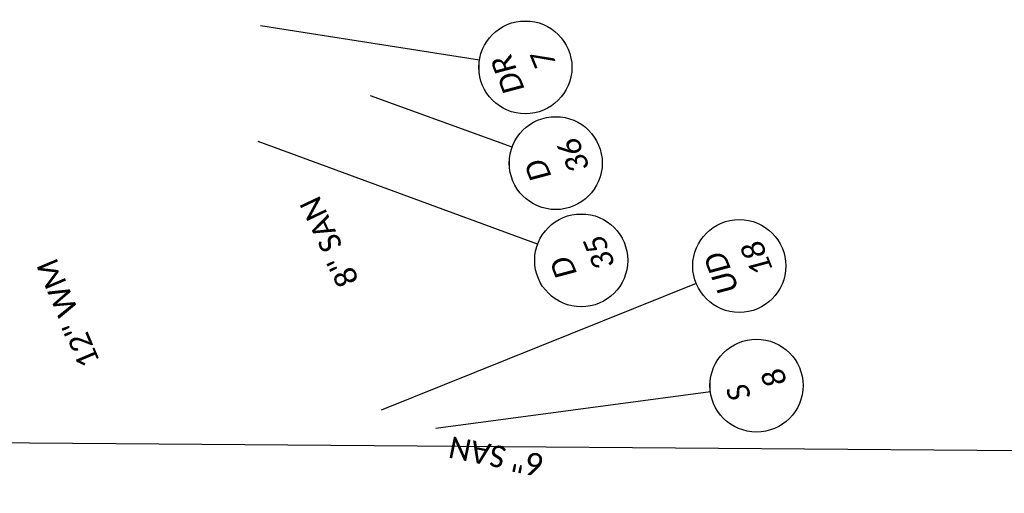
# Model space of a CAD drawing. Header units: feet. Extents: x -5 to 2247819, y -3 to 598692.
# Tile 35 of 84: x 2245684 to 2245811, y 596347 to 596409. Entities that reach past the tile are written whole.
import ezdxf
from ezdxf import colors
from ezdxf.entities.mleader import LeaderData, LeaderLine
from ezdxf.enums import TextEntityAlignment as Align
from ezdxf.math import Vec2, Vec3

# ---------------------------------------------------------------- set-up
doc = ezdxf.new("R2010")
doc.units = ezdxf.units.FT
doc.header["$MEASUREMENT"] = 0
doc.linetypes.add('CONN', pattern=[0.175, 0.1, -0.075])
doc.layers.add('SC_Scratch1', color=7, linetype='Continuous', plot=False)
for name, color, linetype in [('TX_P_20', 7, 'Continuous'), ('UT_X_Sanitary_Text', 7, 'Continuous'), ('UT_X_Water_Text', 7, 'Continuous')]:
    doc.layers.add(name, color=color, linetype=linetype)
doc.styles.add('P_Slanted_Normal', font='calibrii.ttf', dxfattribs={"height": 0.14})
doc.styles.add('Slanted-Normal', font='font31.shx', dxfattribs={"height": 0.14})
doc.styles.add('X_Straight_Normal', font='calibril.ttf', dxfattribs={"height": 0.14})

# ---------------------------------------------------------------- blocks, each defined once
blk = doc.blocks.new('*U1076')
blk.add_wipeout([(-0.298, 0.023), (-0.2955, 0.0451), (-0.2906, 0.0699), (-0.2848, 0.0906), (-0.2772, 0.1119), (-0.2675, 0.1334), (-0.2565, 0.1534), (-0.2448, 0.1715), (-0.2336, 0.1865), (-0.2207, 0.2016), (-0.2056, 0.217), (-0.1877, 0.2327), (-0.1718, 0.2446), (-0.1581, 0.2537), (-0.1415, 0.2633), (-0.124, 0.272), (-0.105, 0.2799), (-0.0838, 0.2869), (-0.058, 0.2932), (-0.0359, 0.2967), (-0.0124, 0.2987), (0, 0.2989), (0.0216, 0.2981), (0.0435, 0.2957), (0.0689, 0.2909), (0.0901, 0.285), (0.1109, 0.2776), (0.1354, 0.2665), (0.1535, 0.2565), (0.17, 0.2459), (0.1872, 0.233), (0.2031, 0.2193), (0.2174, 0.2051), (0.2295, 0.1915), (0.2399, 0.1783), (0.253, 0.1592), (0.2635, 0.141), (0.2727, 0.1223), (0.2805, 0.1032), (0.2862, 0.086), (0.2911, 0.0679), (0.2941, 0.053), (0.2965, 0.0374), (0.2983, 0.018), (0.2989, 0), (0.2982, -0.0197), (0.2961, -0.0403), (0.2929, -0.0595), (0.2889, -0.0764), (0.2841, -0.0929), (0.2782, -0.1093), (0.2725, -0.1228), (0.2633, -0.1415), (0.2543, -0.157), (0.2448, -0.1714), (0.232, -0.1884), (0.2205, -0.2018), (0.2114, -0.2113), (0.198, -0.2239), (0.1884, -0.232), (0.1723, -0.2442), (0.1512, -0.2578), (0.1288, -0.2697), (0.1125, -0.2769), (0.0939, -0.2837), (0.0695, -0.2907), (0.0567, -0.2935), (0.0384, -0.2964), (0.0247, -0.2979), (0.0106, -0.2987), (0, -0.2989), (-0.0062, -0.2988), (-0.0176, -0.2984), (-0.0278, -0.2976), (-0.0396, -0.2962), (-0.0516, -0.2944), (-0.0643, -0.2919), (-0.0772, -0.2887), (-0.0923, -0.2843), (-0.1152, -0.2758), (-0.1348, -0.2668), (-0.1505, -0.2582), (-0.168, -0.2472), (-0.1821, -0.237), (-0.1989, -0.2231), (-0.218, -0.2045), (-0.2316, -0.1889), (-0.2458, -0.1701), (-0.2553, -0.1554), (-0.2655, -0.1372), (-0.2748, -0.1176), (-0.2828, -0.0969), (-0.2896, -0.0739), (-0.2939, -0.0542), (-0.297, -0.0333), (-0.2985, -0.0149), (-0.2989, 0)])
at = {"flags": 128}
blk.add_lwpolyline([(0.1543, 0.2573), (0.8896, 1.4837)], dxfattribs=at)
blk.add_circle((0, 0), 0.3)
at = {"style": 'Slanted-Normal', "flags": 8}
for tag, p in [('ITEMTYPE', (0, 0.125)), ('ITEMNUMBER', (0, -0.125))]:
    blk.add_attdef(tag, text='', height=0.14, dxfattribs=at).set_placement(p, align=Align.MIDDLE_CENTER)
blk = doc.blocks.new('*U1092')
blk.add_wipeout([(-0.298, 0.023), (-0.2955, 0.0451), (-0.2906, 0.0699), (-0.2848, 0.0906), (-0.2772, 0.1119), (-0.2675, 0.1334), (-0.2565, 0.1534), (-0.2448, 0.1715), (-0.2336, 0.1865), (-0.2207, 0.2016), (-0.2056, 0.217), (-0.1877, 0.2327), (-0.1718, 0.2446), (-0.1581, 0.2537), (-0.1415, 0.2633), (-0.124, 0.272), (-0.105, 0.2799), (-0.0838, 0.2869), (-0.058, 0.2932), (-0.0359, 0.2967), (-0.0124, 0.2987), (0, 0.2989), (0.0216, 0.2981), (0.0435, 0.2957), (0.0689, 0.2909), (0.0901, 0.285), (0.1109, 0.2776), (0.1354, 0.2665), (0.1535, 0.2565), (0.17, 0.2459), (0.1872, 0.233), (0.2031, 0.2193), (0.2174, 0.2051), (0.2295, 0.1915), (0.2399, 0.1783), (0.253, 0.1592), (0.2635, 0.141), (0.2727, 0.1223), (0.2805, 0.1032), (0.2862, 0.086), (0.2911, 0.0679), (0.2941, 0.053), (0.2965, 0.0374), (0.2983, 0.018), (0.2989, 0), (0.2982, -0.0197), (0.2961, -0.0403), (0.2929, -0.0595), (0.2889, -0.0764), (0.2841, -0.0929), (0.2782, -0.1093), (0.2725, -0.1228), (0.2633, -0.1415), (0.2543, -0.157), (0.2448, -0.1714), (0.232, -0.1884), (0.2205, -0.2018), (0.2114, -0.2113), (0.198, -0.2239), (0.1884, -0.232), (0.1723, -0.2442), (0.1512, -0.2578), (0.1288, -0.2697), (0.1125, -0.2769), (0.0939, -0.2837), (0.0695, -0.2907), (0.0567, -0.2935), (0.0384, -0.2964), (0.0247, -0.2979), (0.0106, -0.2987), (0, -0.2989), (-0.0062, -0.2988), (-0.0176, -0.2984), (-0.0278, -0.2976), (-0.0396, -0.2962), (-0.0516, -0.2944), (-0.0643, -0.2919), (-0.0772, -0.2887), (-0.0923, -0.2843), (-0.1152, -0.2758), (-0.1348, -0.2668), (-0.1505, -0.2582), (-0.168, -0.2472), (-0.1821, -0.237), (-0.1989, -0.2231), (-0.218, -0.2045), (-0.2316, -0.1889), (-0.2458, -0.1701), (-0.2553, -0.1554), (-0.2655, -0.1372), (-0.2748, -0.1176), (-0.2828, -0.0969), (-0.2896, -0.0739), (-0.2939, -0.0542), (-0.297, -0.0333), (-0.2985, -0.0149), (-0.2989, 0)])
at = {"flags": 128}
blk.add_lwpolyline([(0.0744, 0.2906), (0.518, 2.0224)], dxfattribs=at)
blk.add_circle((0, 0), 0.3)
at = {"style": 'Slanted-Normal', "flags": 8}
for tag, p in [('ITEMTYPE', (0, 0.125)), ('ITEMNUMBER', (0, -0.125))]:
    blk.add_attdef(tag, text='', height=0.14, dxfattribs=at).set_placement(p, align=Align.MIDDLE_CENTER)
blk = doc.blocks.new('*U1154')
blk.add_wipeout([(-0.298, 0.023), (-0.2955, 0.0451), (-0.2906, 0.0699), (-0.2848, 0.0906), (-0.2772, 0.1119), (-0.2675, 0.1334), (-0.2565, 0.1534), (-0.2448, 0.1715), (-0.2336, 0.1865), (-0.2207, 0.2016), (-0.2056, 0.217), (-0.1877, 0.2327), (-0.1718, 0.2446), (-0.1581, 0.2537), (-0.1415, 0.2633), (-0.124, 0.272), (-0.105, 0.2799), (-0.0838, 0.2869), (-0.058, 0.2932), (-0.0359, 0.2967), (-0.0124, 0.2987), (0, 0.2989), (0.0216, 0.2981), (0.0435, 0.2957), (0.0689, 0.2909), (0.0901, 0.285), (0.1109, 0.2776), (0.1354, 0.2665), (0.1535, 0.2565), (0.17, 0.2459), (0.1872, 0.233), (0.2031, 0.2193), (0.2174, 0.2051), (0.2295, 0.1915), (0.2399, 0.1783), (0.253, 0.1592), (0.2635, 0.141), (0.2727, 0.1223), (0.2805, 0.1032), (0.2862, 0.086), (0.2911, 0.0679), (0.2941, 0.053), (0.2965, 0.0374), (0.2983, 0.018), (0.2989, 0), (0.2982, -0.0197), (0.2961, -0.0403), (0.2929, -0.0595), (0.2889, -0.0764), (0.2841, -0.0929), (0.2782, -0.1093), (0.2725, -0.1228), (0.2633, -0.1415), (0.2543, -0.157), (0.2448, -0.1714), (0.232, -0.1884), (0.2205, -0.2018), (0.2114, -0.2113), (0.198, -0.2239), (0.1884, -0.232), (0.1723, -0.2442), (0.1512, -0.2578), (0.1288, -0.2697), (0.1125, -0.2769), (0.0939, -0.2837), (0.0695, -0.2907), (0.0567, -0.2935), (0.0384, -0.2964), (0.0247, -0.2979), (0.0106, -0.2987), (0, -0.2989), (-0.0062, -0.2988), (-0.0176, -0.2984), (-0.0278, -0.2976), (-0.0396, -0.2962), (-0.0516, -0.2944), (-0.0643, -0.2919), (-0.0772, -0.2887), (-0.0923, -0.2843), (-0.1152, -0.2758), (-0.1348, -0.2668), (-0.1505, -0.2582), (-0.168, -0.2472), (-0.1821, -0.237), (-0.1989, -0.2231), (-0.218, -0.2045), (-0.2316, -0.1889), (-0.2458, -0.1701), (-0.2553, -0.1554), (-0.2655, -0.1372), (-0.2748, -0.1176), (-0.2828, -0.0969), (-0.2896, -0.0739), (-0.2939, -0.0542), (-0.297, -0.0333), (-0.2985, -0.0149), (-0.2989, 0)])
at = {"flags": 128}
blk.add_lwpolyline([(0.2007, 0.2229), (0.8514, 0.9456)], dxfattribs=at)
blk.add_circle((0, 0), 0.3)
at = {"style": 'Slanted-Normal', "flags": 8}
for tag, p in [('ITEMTYPE', (0, 0.125)), ('ITEMNUMBER', (0, -0.125))]:
    blk.add_attdef(tag, text='', height=0.14, dxfattribs=at).set_placement(p, align=Align.MIDDLE_CENTER)
blk = doc.blocks.new('*U1153')
blk.add_wipeout([(-0.298, 0.023), (-0.2955, 0.0451), (-0.2906, 0.0699), (-0.2848, 0.0906), (-0.2772, 0.1119), (-0.2675, 0.1334), (-0.2565, 0.1534), (-0.2448, 0.1715), (-0.2336, 0.1865), (-0.2207, 0.2016), (-0.2056, 0.217), (-0.1877, 0.2327), (-0.1718, 0.2446), (-0.1581, 0.2537), (-0.1415, 0.2633), (-0.124, 0.272), (-0.105, 0.2799), (-0.0838, 0.2869), (-0.058, 0.2932), (-0.0359, 0.2967), (-0.0124, 0.2987), (0, 0.2989), (0.0216, 0.2981), (0.0435, 0.2957), (0.0689, 0.2909), (0.0901, 0.285), (0.1109, 0.2776), (0.1354, 0.2665), (0.1535, 0.2565), (0.17, 0.2459), (0.1872, 0.233), (0.2031, 0.2193), (0.2174, 0.2051), (0.2295, 0.1915), (0.2399, 0.1783), (0.253, 0.1592), (0.2635, 0.141), (0.2727, 0.1223), (0.2805, 0.1032), (0.2862, 0.086), (0.2911, 0.0679), (0.2941, 0.053), (0.2965, 0.0374), (0.2983, 0.018), (0.2989, 0), (0.2982, -0.0197), (0.2961, -0.0403), (0.2929, -0.0595), (0.2889, -0.0764), (0.2841, -0.0929), (0.2782, -0.1093), (0.2725, -0.1228), (0.2633, -0.1415), (0.2543, -0.157), (0.2448, -0.1714), (0.232, -0.1884), (0.2205, -0.2018), (0.2114, -0.2113), (0.198, -0.2239), (0.1884, -0.232), (0.1723, -0.2442), (0.1512, -0.2578), (0.1288, -0.2697), (0.1125, -0.2769), (0.0939, -0.2837), (0.0695, -0.2907), (0.0567, -0.2935), (0.0384, -0.2964), (0.0247, -0.2979), (0.0106, -0.2987), (0, -0.2989), (-0.0062, -0.2988), (-0.0176, -0.2984), (-0.0278, -0.2976), (-0.0396, -0.2962), (-0.0516, -0.2944), (-0.0643, -0.2919), (-0.0772, -0.2887), (-0.0923, -0.2843), (-0.1152, -0.2758), (-0.1348, -0.2668), (-0.1505, -0.2582), (-0.168, -0.2472), (-0.1821, -0.237), (-0.1989, -0.2231), (-0.218, -0.2045), (-0.2316, -0.1889), (-0.2458, -0.1701), (-0.2553, -0.1554), (-0.2655, -0.1372), (-0.2748, -0.1176), (-0.2828, -0.0969), (-0.2896, -0.0739), (-0.2939, -0.0542), (-0.297, -0.0333), (-0.2985, -0.0149), (-0.2989, 0)])
at = {"flags": 128}
blk.add_lwpolyline([(0.2016, 0.2221), (1.4921, 1.6439)], dxfattribs=at)
blk.add_circle((0, 0), 0.3)
at = {"style": 'Slanted-Normal', "flags": 8}
for tag, p in [('ITEMTYPE', (0, 0.125)), ('ITEMNUMBER', (0, -0.125))]:
    blk.add_attdef(tag, text='', height=0.14, dxfattribs=at).set_placement(p, align=Align.MIDDLE_CENTER)
blk = doc.blocks.new('*U1202')
blk.add_wipeout([(-0.298, 0.023), (-0.2955, 0.0451), (-0.2906, 0.0699), (-0.2848, 0.0906), (-0.2772, 0.1119), (-0.2675, 0.1334), (-0.2565, 0.1534), (-0.2448, 0.1715), (-0.2336, 0.1865), (-0.2207, 0.2016), (-0.2056, 0.217), (-0.1877, 0.2327), (-0.1718, 0.2446), (-0.1581, 0.2537), (-0.1415, 0.2633), (-0.124, 0.272), (-0.105, 0.2799), (-0.0838, 0.2869), (-0.058, 0.2932), (-0.0359, 0.2967), (-0.0124, 0.2987), (0, 0.2989), (0.0216, 0.2981), (0.0435, 0.2957), (0.0689, 0.2909), (0.0901, 0.285), (0.1109, 0.2776), (0.1354, 0.2665), (0.1535, 0.2565), (0.17, 0.2459), (0.1872, 0.233), (0.2031, 0.2193), (0.2174, 0.2051), (0.2295, 0.1915), (0.2399, 0.1783), (0.253, 0.1592), (0.2635, 0.141), (0.2727, 0.1223), (0.2805, 0.1032), (0.2862, 0.086), (0.2911, 0.0679), (0.2941, 0.053), (0.2965, 0.0374), (0.2983, 0.018), (0.2989, 0), (0.2982, -0.0197), (0.2961, -0.0403), (0.2929, -0.0595), (0.2889, -0.0764), (0.2841, -0.0929), (0.2782, -0.1093), (0.2725, -0.1228), (0.2633, -0.1415), (0.2543, -0.157), (0.2448, -0.1714), (0.232, -0.1884), (0.2205, -0.2018), (0.2114, -0.2113), (0.198, -0.2239), (0.1884, -0.232), (0.1723, -0.2442), (0.1512, -0.2578), (0.1288, -0.2697), (0.1125, -0.2769), (0.0939, -0.2837), (0.0695, -0.2907), (0.0567, -0.2935), (0.0384, -0.2964), (0.0247, -0.2979), (0.0106, -0.2987), (0, -0.2989), (-0.0062, -0.2988), (-0.0176, -0.2984), (-0.0278, -0.2976), (-0.0396, -0.2962), (-0.0516, -0.2944), (-0.0643, -0.2919), (-0.0772, -0.2887), (-0.0923, -0.2843), (-0.1152, -0.2758), (-0.1348, -0.2668), (-0.1505, -0.2582), (-0.168, -0.2472), (-0.1821, -0.237), (-0.1989, -0.2231), (-0.218, -0.2045), (-0.2316, -0.1889), (-0.2458, -0.1701), (-0.2553, -0.1554), (-0.2655, -0.1372), (-0.2748, -0.1176), (-0.2828, -0.0969), (-0.2896, -0.0739), (-0.2939, -0.0542), (-0.297, -0.0333), (-0.2985, -0.0149), (-0.2989, 0)])
at = {"flags": 128}
blk.add_lwpolyline([(0.0002, 0.3), (0.0016, 2.4895)], dxfattribs=at)
blk.add_circle((0, 0), 0.3)
at = {"style": 'Slanted-Normal', "flags": 8}
for tag, p in [('ITEMTYPE', (0, 0.125)), ('ITEMNUMBER', (0, -0.125))]:
    blk.add_attdef(tag, text='', height=0.14, dxfattribs=at).set_placement(p, align=Align.MIDDLE_CENTER)
blk = doc.blocks.new('*U1227')
blk.add_wipeout([(-0.298, 0.023), (-0.2955, 0.0451), (-0.2906, 0.0699), (-0.2848, 0.0906), (-0.2772, 0.1119), (-0.2675, 0.1334), (-0.2565, 0.1534), (-0.2448, 0.1715), (-0.2336, 0.1865), (-0.2207, 0.2016), (-0.2056, 0.217), (-0.1877, 0.2327), (-0.1718, 0.2446), (-0.1581, 0.2537), (-0.1415, 0.2633), (-0.124, 0.272), (-0.105, 0.2799), (-0.0838, 0.2869), (-0.058, 0.2932), (-0.0359, 0.2967), (-0.0124, 0.2987), (0, 0.2989), (0.0216, 0.2981), (0.0435, 0.2957), (0.0689, 0.2909), (0.0901, 0.285), (0.1109, 0.2776), (0.1354, 0.2665), (0.1535, 0.2565), (0.17, 0.2459), (0.1872, 0.233), (0.2031, 0.2193), (0.2174, 0.2051), (0.2295, 0.1915), (0.2399, 0.1783), (0.253, 0.1592), (0.2635, 0.141), (0.2727, 0.1223), (0.2805, 0.1032), (0.2862, 0.086), (0.2911, 0.0679), (0.2941, 0.053), (0.2965, 0.0374), (0.2983, 0.018), (0.2989, 0), (0.2982, -0.0197), (0.2961, -0.0403), (0.2929, -0.0595), (0.2889, -0.0764), (0.2841, -0.0929), (0.2782, -0.1093), (0.2725, -0.1228), (0.2633, -0.1415), (0.2543, -0.157), (0.2448, -0.1714), (0.232, -0.1884), (0.2205, -0.2018), (0.2114, -0.2113), (0.198, -0.2239), (0.1884, -0.232), (0.1723, -0.2442), (0.1512, -0.2578), (0.1288, -0.2697), (0.1125, -0.2769), (0.0939, -0.2837), (0.0695, -0.2907), (0.0567, -0.2935), (0.0384, -0.2964), (0.0247, -0.2979), (0.0106, -0.2987), (0, -0.2989), (-0.0062, -0.2988), (-0.0176, -0.2984), (-0.0278, -0.2976), (-0.0396, -0.2962), (-0.0516, -0.2944), (-0.0643, -0.2919), (-0.0772, -0.2887), (-0.0923, -0.2843), (-0.1152, -0.2758), (-0.1348, -0.2668), (-0.1505, -0.2582), (-0.168, -0.2472), (-0.1821, -0.237), (-0.1989, -0.2231), (-0.218, -0.2045), (-0.2316, -0.1889), (-0.2458, -0.1701), (-0.2553, -0.1554), (-0.2655, -0.1372), (-0.2748, -0.1176), (-0.2828, -0.0969), (-0.2896, -0.0739), (-0.2939, -0.0542), (-0.297, -0.0333), (-0.2985, -0.0149), (-0.2989, 0)])
at = {"linetype": 'CONN', "flags": 128}
blk.add_lwpolyline([(-0.2813, 0.1043), (-2.6143, 0.969)], dxfattribs=at)
at = {"linetype": 'CONN'}
blk.add_circle((0, 0), 0.3, dxfattribs=at)
at = {"style": 'Slanted-Normal', "flags": 8}
for tag, p in [('ITEMTYPE', (0.0365, 0.1195)), ('ITEMNUMBER', (-0.0365, -0.1195))]:
    blk.add_attdef(tag, text='', height=0.14, rotation=343, dxfattribs=at).set_placement(p, align=Align.MIDDLE_CENTER)

msp = doc.modelspace()

# ---------------------------------------------------------------- texts
at = {"layer": 'UT_X_Sanitary_Text', "style": 'X_Straight_Normal'}
for s, rotation, p in [('8" SAN', 115.4114, (2245728.183, 596374.976)), ('6" SAN', 168.55027, (2245752.115, 596352.421))]:
    msp.add_text(s, height=2.8, rotation=rotation, dxfattribs=at).set_placement(p)
at = {"layer": 'UT_X_Water_Text', "style": 'X_Straight_Normal'}
msp.add_text('12" WM', height=2.8, rotation=112.89838, dxfattribs=at).set_placement((2245694.767, 596364.437))

# ---------------------------------------------------------------- next in the draw order: block references
at = {"layer": 'TX_P_20'}
ref = msp.add_blockref('*U1076', (2245749.598, 596402.453), dxfattribs=dict(at, xscale=20, yscale=20, zscale=20, rotation=112))
ref.add_attrib('ITEMTYPE', 'DR', dxfattribs={"layer": '0', "height": 2.8, "rotation": 112, "style": 'P_Slanted_Normal'}).set_placement((2245747.28, 596401.516), align=Align.MIDDLE_CENTER)
ref.add_attrib('ITEMNUMBER', '7', dxfattribs={"layer": '0', "height": 2.8, "rotation": 112, "style": 'P_Slanted_Normal'}).set_placement((2245751.916, 596403.389), align=Align.MIDDLE_CENTER)
ref = msp.add_blockref('*U1092', (2245779.411, 596361.377), dxfattribs=dict(at, xscale=20, yscale=20, zscale=20, rotation=112))
ref.add_attrib('ITEMTYPE', 'S', dxfattribs={"layer": '0', "height": 2.8, "rotation": 112, "style": 'P_Slanted_Normal'}).set_placement((2245777.093, 596360.441), align=Align.MIDDLE_CENTER)
ref.add_attrib('ITEMNUMBER', '8', dxfattribs={"layer": '0', "height": 2.8, "rotation": 112, "style": 'P_Slanted_Normal'}).set_placement((2245781.729, 596362.314), align=Align.MIDDLE_CENTER)

# ---------------------------------------------------------------- next in the draw order: linework, layer by layer
at = {"layer": 'SC_Scratch1', "color": 2, "flags": 128}
msp.add_lwpolyline([(2245157.792, 596352.062), (2245557.797, 596350.979), (2245557.828, 596354.978), (2245957.816, 596351.897), (2246377.706, 596317.58), (2246768.493, 596232.228)], dxfattribs=at)

# ---------------------------------------------------------------- next in the draw order: block references
at = {"layer": 'TX_P_20'}
ref = msp.add_blockref('*U1154', (2245753.514, 596390.094, 1042), dxfattribs=dict(at, xscale=20, yscale=20, zscale=20, rotation=112))
ref.add_attrib('ITEMTYPE', 'D', dxfattribs={"layer": '0', "height": 2.8, "rotation": 112, "style": 'P_Slanted_Normal'}).set_placement((2245751.197, 596389.158, 1042), align=Align.MIDDLE_CENTER)
ref.add_attrib('ITEMNUMBER', '36', dxfattribs={"layer": '0', "height": 2.8, "rotation": 112, "style": 'P_Slanted_Normal'}).set_placement((2245755.832, 596391.031, 1042), align=Align.MIDDLE_CENTER)

# ---------------------------------------------------------------- next in the draw order: block references
ref = msp.add_blockref('*U1153', (2245756.798, 596377.539, 1044.291), dxfattribs=dict(at, xscale=20, yscale=20, zscale=20, rotation=112))
ref.add_attrib('ITEMTYPE', 'D', dxfattribs={"layer": '0', "height": 2.8, "rotation": 112, "style": 'P_Slanted_Normal'}).set_placement((2245754.48, 596376.602, 1044.291), align=Align.MIDDLE_CENTER)
ref.add_attrib('ITEMNUMBER', '35', dxfattribs={"layer": '0', "height": 2.8, "rotation": 112, "style": 'P_Slanted_Normal'}).set_placement((2245759.116, 596378.475, 1044.291), align=Align.MIDDLE_CENTER)

# ---------------------------------------------------------------- next in the draw order: leaders
ml = msp.add_multileader_mtext('Standard', dxfattribs=at)
ml.set_content('CONSTRUCTION LIMITS', color=256, style='P_Slanted_Normal')
ml.set_leader_properties()
ml.build(insert=Vec2(0, 0))
ml.multileader.update_dxf_attribs({"dogleg_length": 0.36, "arrow_head_size": 3.6, "scale": 20})
ctx = ml.context
ctx.base_point, ctx.scale, ctx.char_height, ctx.arrow_head_size, ctx.landing_gap_size, ctx.plane_origin, ctx.plane_x_axis, ctx.plane_y_axis = Vec3(2246150.475, 596316.931), 20, 2.8, 3.6, 1.8, Vec3(2246043.579, 596311.281), Vec3(0.9967778, -0.0802123), Vec3(0.0802123, 0.9967778)
ctx.text_align_type = 2
notes = []
notes.append((ctx, [(1, (1, 1, 0), (2246186.686, 596314.017), (-0.9967778, 0.0802123), 4.301, [(0, [(2246200.605, 596293.635)], 0, [])])]))
ctx.mtext.insert, ctx.mtext.text_direction, ctx.mtext.rotation, ctx.mtext.width, ctx.mtext.defined_height, ctx.mtext.alignment, ctx.mtext.flow_direction = Vec3(2246180.718, 596315.922), Vec3(0.9967778, -0.0802123), 6.2028867, 29.08504, 7.846, 3, 5
for ctx, leaders in notes:
    for number, flags, end, landing, length, lines in leaders:
        leader = LeaderData()
        leader.index, (leader.has_last_leader_line, leader.has_dogleg_vector, leader.attachment_direction) = number, flags
        leader.last_leader_point, leader.dogleg_vector, leader.dogleg_length = Vec3(end), Vec3(landing), length
        for number, points, colour, breaks in lines:
            line = LeaderLine()
            line.index, line.vertices, line.color, line.breaks = number, Vec3.list(points), colors.encode_raw_color(colour), breaks
            leader.lines.append(line)
        ctx.leaders.append(leader)

# ---------------------------------------------------------------- next in the draw order: block references
ref = msp.add_blockref('*U1202', (2245777.186, 596376.816), dxfattribs=dict(at, xscale=20, yscale=20, zscale=20, rotation=112))
ref.add_attrib('ITEMTYPE', 'UD', dxfattribs={"layer": '0', "height": 2.8, "rotation": 112, "style": 'P_Slanted_Normal'}).set_placement((2245774.869, 596375.879), align=Align.MIDDLE_CENTER)
ref.add_attrib('ITEMNUMBER', '18', dxfattribs={"layer": '0', "height": 2.8, "rotation": 112, "style": 'P_Slanted_Normal'}).set_placement((2245779.504, 596377.752), align=Align.MIDDLE_CENTER)

# ---------------------------------------------------------------- next in the draw order: block references
ref = msp.add_blockref('*U1227', (2245792.634, 596339.103), dxfattribs=dict(at, xscale=20, yscale=20, zscale=20, rotation=17.00000000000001))
ref.add_attrib('ITEMTYPE', 'UD', dxfattribs={"layer": '0', "height": 2.8, "style": 'P_Slanted_Normal'}).set_placement((2245792.634, 596341.603), align=Align.MIDDLE_CENTER)
ref.add_attrib('ITEMNUMBER', '18', dxfattribs={"layer": '0', "height": 2.8, "style": 'P_Slanted_Normal'}).set_placement((2245792.634, 596336.603), align=Align.MIDDLE_CENTER)

# ---------------------------------------------------------------- next in the draw order: leaders
ml = msp.add_multileader_mtext('Standard', dxfattribs=at)
ml.set_content("END 5' CONCRETE SIDEWALK\\PSTA. 30+91.44, 23.93' RT.\\PMATCH EXISTING", color=256, style='P_Slanted_Normal')
ml.set_leader_properties()
ml.build(insert=Vec2(0, 0))
ml.multileader.update_dxf_attribs({"dogleg_length": 0.36, "arrow_head_size": 3.6, "scale": 20})
ctx = ml.context
ctx.base_point, ctx.scale, ctx.char_height, ctx.arrow_head_size, ctx.landing_gap_size, ctx.plane_origin, ctx.plane_x_axis, ctx.plane_y_axis = Vec3(2246353.329, 596132.318), 20, 2.8, 3.6, 1.8, Vec3(2246297.626, 596135.469), Vec3(0.9771011, -0.2127758), Vec3(0.2127758, 0.9771011)
ctx.text_align_type = 2
notes = []
notes.append((ctx, [(1, (1, 1, 0), (2246411.564, 596119.636), (-0.9771011, 0.2127758), 4.301, [(0, [(2246437.547, 596162.115)], 0, [])])]))
ctx.mtext.insert, ctx.mtext.text_direction, ctx.mtext.rotation, ctx.mtext.width, ctx.mtext.defined_height, ctx.mtext.alignment, ctx.mtext.flow_direction = Vec3(2246405.905, 596122.323), Vec3(0.9771011, -0.2127758), 6.0687704, 65.63038, 7.944, 3, 5
for ctx, leaders in notes:
    for number, flags, end, landing, length, lines in leaders:
        leader = LeaderData()
        leader.index, (leader.has_last_leader_line, leader.has_dogleg_vector, leader.attachment_direction) = number, flags
        leader.last_leader_point, leader.dogleg_vector, leader.dogleg_length = Vec3(end), Vec3(landing), length
        for number, points, colour, breaks in lines:
            line = LeaderLine()
            line.index, line.vertices, line.color, line.breaks = number, Vec3.list(points), colors.encode_raw_color(colour), breaks
            leader.lines.append(line)
        ctx.leaders.append(leader)

doc.saveas('drawing.dxf')
